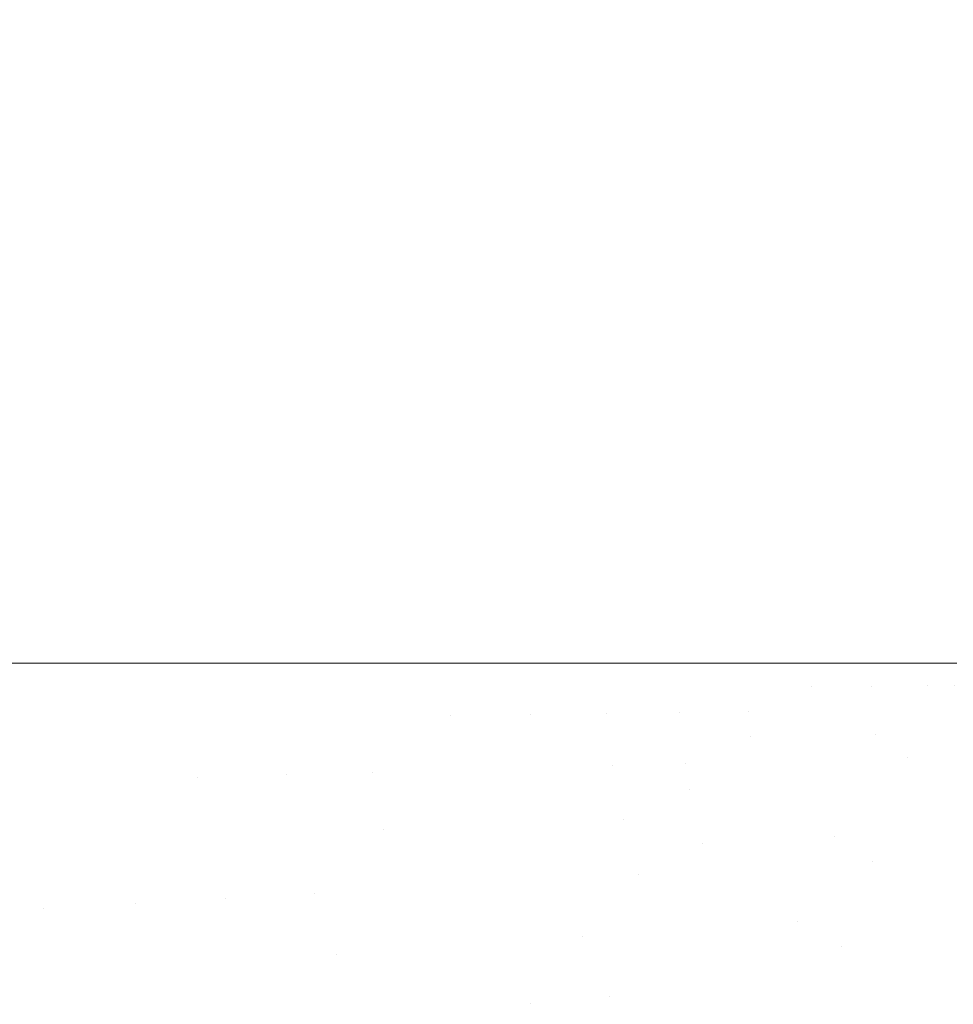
# Model space of a CAD drawing. Header units: centimetres. Extents: x -62 to 63, y 4 to 6.
# Tile 151 of 256: x -20.21 to -20.065, y 4.647 to 4.8. Entities that reach past the tile are written whole.
import ezdxf

# ---------------------------------------------------------------- set-up
doc = ezdxf.new("R2010")
doc.units = ezdxf.units.CM
doc.header["$LTSCALE"] = 2.54
doc.layers.add('Lucido design-1', color=7, linetype='Continuous')

# ---------------------------------------------------------------- blocks, each defined once
blk = doc.blocks.new('Gruppo-4-1')
at = {"color": 7, "linetype": 'Continuous', "lineweight": 9}
blk.add_3dface([(-61.85145, 5.90021, -2276.22217), (-61.85145, 4.30021, -2276.22217), (62.97838, 4.30021, -2276.22217), (62.97838, 5.90021, -2276.22217)], dxfattribs=at)
for points, invisible_edges in [([(-20.21031, 5.90021, -2277.02119), (-20.20045, 5.90021, -2277.02063), (-20.20045, 4.70021, -2277.02063), (-20.21224, 4.70021, -2277.0213)], 10), ([(-20.20045, 5.90021, -2277.02063), (-20.18365, 4.70021, -2277.01905), (-20.19782, 4.70021, -2277.02039)], 9), ([(-20.18365, 4.70021, -2277.01905), (-20.20045, 5.90021, -2277.02063), (-20.19339, 5.90021, -2277.01997)], 9), ([(-20.19782, 4.70021, -2277.02039), (-20.20045, 4.70021, -2277.02063), (-20.20045, 5.90021, -2277.02063)], 10), ([(-20.19339, 5.90021, -2277.01997), (-20.181, 5.90021, -2277.0188), (-20.181, 4.70021, -2277.0188), (-20.18365, 4.70021, -2277.01905)], 10), ([(-20.16981, 4.70021, -2277.01732), (-20.181, 4.70021, -2277.0188), (-20.181, 5.90021, -2277.0188), (-20.17569, 5.90021, -2277.0181)], 10), ([(-20.17569, 5.90021, -2277.0181), (-20.16659, 5.90021, -2277.0169), (-20.16981, 4.70021, -2277.01732)], 10), ([(-20.16659, 5.90021, -2277.0169), (-20.16268, 5.90021, -2277.01638), (-20.16268, 4.70021, -2277.01638), (-20.16981, 4.70021, -2277.01732)], 10), ([(-20.15636, 4.70021, -2277.0153), (-20.16268, 4.70021, -2277.01638), (-20.16268, 5.90021, -2277.01638), (-20.15734, 5.90021, -2277.01547)], 10), ([(-20.14568, 4.70021, -2277.01348), (-20.15636, 4.70021, -2277.0153), (-20.15734, 5.90021, -2277.01547), (-20.14796, 5.90021, -2277.01387)], 10), ([(-20.14796, 5.90021, -2277.01387), (-20.14568, 5.90021, -2277.01348), (-20.14568, 4.70021, -2277.01348)], 10), ([(-20.14336, 4.70021, -2277.013), (-20.14568, 4.70021, -2277.01348), (-20.14568, 5.90021, -2277.01348), (-20.13851, 5.90021, -2277.01199)], 10), ([(-20.13851, 5.90021, -2277.01199), (-20.1301, 5.90021, -2277.01023), (-20.1301, 4.70021, -2277.01023), (-20.14336, 4.70021, -2277.013)], 10), ([(-20.1301, 5.90021, -2277.01023), (-20.12898, 5.90021, -2277.00995), (-20.11597, 4.70021, -2277.00672), (-20.11898, 4.70021, -2277.00746)], 10), ([(-20.11898, 4.70021, -2277.00746), (-20.1301, 4.70021, -2277.01023), (-20.1301, 5.90021, -2277.01023)], 10), ([(-20.11597, 4.70021, -2277.00672), (-20.12898, 5.90021, -2277.00995), (-20.11945, 5.90021, -2277.00758)], 9), ([(-20.11945, 5.90021, -2277.00758), (-20.11597, 5.90021, -2277.00672), (-20.11597, 4.70021, -2277.00672)], 10), ([(-20.10767, 4.70021, -2277.00432), (-20.11597, 4.70021, -2277.00672), (-20.11597, 5.90021, -2277.00672), (-20.10993, 5.90021, -2277.00497)], 10), ([(-20.10993, 5.90021, -2277.00497), (-20.10331, 5.90021, -2277.00307), (-20.10331, 4.70021, -2277.00307), (-20.10767, 4.70021, -2277.00432)], 10), ([(-20.09699, 4.70021, -2277.00097), (-20.10331, 4.70021, -2277.00307), (-20.10331, 5.90021, -2277.00307), (-20.10047, 5.90021, -2277.00213)], 10), ([(-20.09099, 4.70021, -2276.99898), (-20.09699, 4.70021, -2277.00097), (-20.10047, 5.90021, -2277.00213), (-20.09112, 5.90021, -2276.99903)], 10), ([(-20.09112, 5.90021, -2276.99903), (-20.09099, 5.90021, -2276.99898), (-20.09099, 4.70021, -2276.99898)], 10), ([(-20.09099, 5.90021, -2276.99898), (-20.08197, 5.90021, -2276.9956), (-20.08099, 4.70021, -2276.99523), (-20.08695, 4.70021, -2276.99747)], 10), ([(-20.08695, 4.70021, -2276.99747), (-20.09099, 4.70021, -2276.99898), (-20.09099, 5.90021, -2276.99898)], 10), ([(-20.08197, 5.90021, -2276.9956), (-20.08099, 5.90021, -2276.99523), (-20.08099, 4.70021, -2276.99523)], 10), ([(-20.07213, 4.70021, -2276.99152), (-20.07758, 4.70021, -2276.9938), (-20.08099, 5.90021, -2276.99523), (-20.07304, 5.90021, -2276.99189)], 10), ([(-20.07758, 4.70021, -2276.9938), (-20.08099, 4.70021, -2276.99523), (-20.08099, 5.90021, -2276.99523)], 10), ([(-20.07304, 5.90021, -2276.99189), (-20.07213, 5.90021, -2276.99152), (-20.07213, 4.70021, -2276.99152)], 10), ([(-20.06887, 4.70021, -2276.99), (-20.07213, 4.70021, -2276.99152), (-20.07213, 5.90021, -2276.99152), (-20.06869, 5.90021, -2276.98992)], 10), ([(-20.06429, 4.70021, -2276.98788), (-20.06887, 4.70021, -2276.99), (-20.06869, 5.90021, -2276.98992), (-20.06439, 5.90021, -2276.98792)], 10), ([(-20.21224, 4.70021, -2277.0213), (-20.20626, 4.66204, -2277.02139), (-20.22072, 4.66122, -2277.02197)], 11), ([(-20.20626, 4.66204, -2277.02139), (-20.21224, 4.70021, -2277.0213), (-20.20045, 4.70021, -2277.02063)], 9), ([(-20.20626, 4.66204, -2277.02139), (-20.20045, 4.70021, -2277.02063), (-20.19782, 4.70021, -2277.02039)], 9), ([(-20.19782, 4.70021, -2277.02039), (-20.19196, 4.66286, -2277.02043), (-20.20626, 4.66204, -2277.02139)], 11), ([(-20.19782, 4.70021, -2277.02039), (-20.18365, 4.70021, -2277.01905), (-20.1823, 4.68246, -2277.01909)], 10), ([(-20.1823, 4.68246, -2277.01909), (-20.19196, 4.66286, -2277.02043), (-20.19782, 4.70021, -2277.02039)], 11), ([(-20.1823, 4.68246, -2277.01909), (-20.18365, 4.70021, -2277.01905), (-20.181, 4.70021, -2277.0188)], 9), ([(-20.1823, 4.68246, -2277.01909), (-20.181, 4.70021, -2277.0188), (-20.16981, 4.70021, -2277.01732)], 9), ([(-20.16981, 4.70021, -2277.01732), (-20.16848, 4.68284, -2277.0174), (-20.1823, 4.68246, -2277.01909)], 11), ([(-20.16848, 4.68284, -2277.0174), (-20.16981, 4.70021, -2277.01732), (-20.16268, 4.70021, -2277.01638)], 9), ([(-20.15506, 4.68321, -2277.01538), (-20.16848, 4.68284, -2277.0174), (-20.16268, 4.70021, -2277.01638)], 11), ([(-20.16268, 4.70021, -2277.01638), (-20.15636, 4.70021, -2277.0153), (-20.15506, 4.68321, -2277.01538)], 10), ([(-20.15506, 4.68321, -2277.01538), (-20.15636, 4.70021, -2277.0153), (-20.14568, 4.70021, -2277.01348)], 9), ([(-20.14568, 4.70021, -2277.01348), (-20.14305, 4.69202, -2277.01304), (-20.15506, 4.68321, -2277.01538)], 11), ([(-20.14568, 4.70021, -2277.01348), (-20.14336, 4.70021, -2277.013), (-20.14305, 4.69202, -2277.01304)], 10), ([(-20.14336, 4.70021, -2277.013), (-20.1301, 4.70021, -2277.01023), (-20.13058, 4.69218, -2277.01041)], 10), ([(-20.13058, 4.69218, -2277.01041), (-20.14305, 4.69202, -2277.01304), (-20.14336, 4.70021, -2277.013)], 11), ([(-20.11867, 4.69234, -2277.00751), (-20.13058, 4.69218, -2277.01041), (-20.1301, 4.70021, -2277.01023)], 11), ([(-20.1301, 4.70021, -2277.01023), (-20.11898, 4.70021, -2277.00746), (-20.11867, 4.69234, -2277.00751)], 10), ([(-20.11867, 4.69234, -2277.00751), (-20.11898, 4.70021, -2277.00746), (-20.11597, 4.70021, -2277.00672)], 9), ([(-20.10737, 4.6925, -2277.00438), (-20.11867, 4.69234, -2277.00751), (-20.11597, 4.70021, -2277.00672)], 11), ([(-20.11597, 4.70021, -2277.00672), (-20.10767, 4.70021, -2277.00432), (-20.10737, 4.6925, -2277.00438)], 10), ([(-20.10737, 4.6925, -2277.00438), (-20.10767, 4.70021, -2277.00432), (-20.10331, 4.70021, -2277.00307)], 9), ([(-20.09669, 4.69264, -2277.00103), (-20.10737, 4.6925, -2277.00438), (-20.10331, 4.70021, -2277.00307)], 11), ([(-20.10331, 4.70021, -2277.00307), (-20.09699, 4.70021, -2277.00097), (-20.09669, 4.69264, -2277.00103)], 10), ([(-20.09669, 4.69264, -2277.00103), (-20.09699, 4.70021, -2277.00097), (-20.09099, 4.70021, -2276.99898)], 9), ([(-20.08686, 4.69652, -2276.99751), (-20.09669, 4.69264, -2277.00103), (-20.09099, 4.70021, -2276.99898)], 11), ([(-20.09099, 4.70021, -2276.99898), (-20.08695, 4.70021, -2276.99747), (-20.08686, 4.69652, -2276.99751)], 10), ([(-20.08686, 4.69652, -2276.99751), (-20.08695, 4.70021, -2276.99747), (-20.08099, 4.70021, -2276.99523)], 9), ([(-20.08099, 4.70021, -2276.99523), (-20.07749, 4.69659, -2276.99384), (-20.08686, 4.69652, -2276.99751)], 11), ([(-20.08099, 4.70021, -2276.99523), (-20.07758, 4.70021, -2276.9938), (-20.07749, 4.69659, -2276.99384)], 10), ([(-20.07749, 4.69659, -2276.99384), (-20.07758, 4.70021, -2276.9938), (-20.07213, 4.70021, -2276.99152)], 9), ([(-20.07213, 4.70021, -2276.99152), (-20.06879, 4.69664, -2276.99004), (-20.07749, 4.69659, -2276.99384)], 11), ([(-20.07213, 4.70021, -2276.99152), (-20.06887, 4.70021, -2276.99), (-20.06879, 4.69664, -2276.99004)], 10), ([(-20.06887, 4.70021, -2276.99), (-20.06429, 4.70021, -2276.98788), (-20.06469, 4.69667, -2276.9881)], 10), ([(-20.06469, 4.69667, -2276.9881), (-20.06879, 4.69664, -2276.99004), (-20.06887, 4.70021, -2276.99)], 11), ([(-20.08686, 4.69652, -2276.99751), (-20.08666, 4.69278, -2276.99751), (-20.09669, 4.69264, -2277.00103)], 11), ([(-20.07749, 4.69659, -2276.99384), (-20.07729, 4.6929, -2276.99384), (-20.08666, 4.69278, -2276.99751), (-20.08686, 4.69652, -2276.99751)], 15), ([(-20.06879, 4.69664, -2276.99004), (-20.06859, 4.69302, -2276.99004), (-20.07729, 4.6929, -2276.99384), (-20.07749, 4.69659, -2276.99384)], 15), ([(-20.06449, 4.69308, -2276.9881), (-20.06859, 4.69302, -2276.99004), (-20.06879, 4.69664, -2276.99004), (-20.06469, 4.69667, -2276.9881)], 15), ([(-20.09632, 4.68877, -2277.00103), (-20.09669, 4.69264, -2277.00103), (-20.08666, 4.69278, -2276.99751), (-20.0863, 4.68897, -2276.99751)], 15), ([(-20.0863, 4.68897, -2276.99751), (-20.08666, 4.69278, -2276.99751), (-20.07729, 4.6929, -2276.99384), (-20.07694, 4.68917, -2276.99384)], 15), ([(-20.07694, 4.68917, -2276.99384), (-20.07729, 4.6929, -2276.99384), (-20.06859, 4.69302, -2276.99004), (-20.06824, 4.68934, -2276.99004)], 15), ([(-20.06415, 4.68943, -2276.9881), (-20.06824, 4.68934, -2276.99004), (-20.06859, 4.69302, -2276.99004), (-20.06449, 4.69308, -2276.9881)], 15), ([(-20.14305, 4.69202, -2277.01304), (-20.14209, 4.68357, -2277.01304), (-20.15506, 4.68321, -2277.01538)], 11), ([(-20.13058, 4.69218, -2277.01041), (-20.12965, 4.68391, -2277.01041), (-20.14209, 4.68357, -2277.01304), (-20.14305, 4.69202, -2277.01304)], 15), ([(-20.11867, 4.69234, -2277.00751), (-20.11776, 4.68424, -2277.00751), (-20.12965, 4.68391, -2277.01041), (-20.13058, 4.69218, -2277.01041)], 15), ([(-20.10737, 4.6925, -2277.00438), (-20.10647, 4.68455, -2277.00438), (-20.11776, 4.68424, -2277.00751), (-20.11867, 4.69234, -2277.00751)], 15), ([(-20.10737, 4.6925, -2277.00438), (-20.09669, 4.69264, -2277.00103), (-20.09632, 4.68877, -2277.00103)], 11), ([(-20.09632, 4.68877, -2277.00103), (-20.10647, 4.68455, -2277.00438), (-20.10737, 4.6925, -2277.00438)], 11), ([(-20.09632, 4.68877, -2277.00103), (-20.0958, 4.68484, -2277.00103), (-20.10647, 4.68455, -2277.00438)], 11), ([(-20.0863, 4.68897, -2276.99751), (-20.08579, 4.68512, -2276.99751), (-20.0958, 4.68484, -2277.00103), (-20.09632, 4.68877, -2277.00103)], 15), ([(-20.07694, 4.68917, -2276.99384), (-20.07644, 4.68537, -2276.99384), (-20.08579, 4.68512, -2276.99751), (-20.0863, 4.68897, -2276.99751)], 15), ([(-20.07694, 4.68917, -2276.99384), (-20.06824, 4.68934, -2276.99004), (-20.07201, 4.68549, -2276.99195)], 11), ([(-20.07201, 4.68549, -2276.99195), (-20.07644, 4.68537, -2276.99384), (-20.07694, 4.68917, -2276.99384)], 11), ([(-20.06824, 4.68934, -2276.99004), (-20.06775, 4.68561, -2276.99004), (-20.07201, 4.68549, -2276.99195)], 11), ([(-20.06366, 4.68572, -2276.9881), (-20.06775, 4.68561, -2276.99004), (-20.06824, 4.68934, -2276.99004), (-20.06415, 4.68943, -2276.9881)], 15), ([(-20.09512, 4.68085, -2277.00103), (-20.0958, 4.68484, -2277.00103), (-20.08579, 4.68512, -2276.99751), (-20.08512, 4.6812, -2276.99751)], 15), ([(-20.08512, 4.6812, -2276.99751), (-20.08579, 4.68512, -2276.99751), (-20.07644, 4.68537, -2276.99384), (-20.07577, 4.68152, -2276.99384)], 15), ([(-20.07135, 4.68168, -2276.99195), (-20.07577, 4.68152, -2276.99384), (-20.07644, 4.68537, -2276.99384), (-20.07201, 4.68549, -2276.99195)], 15), ([(-20.07201, 4.68549, -2276.99195), (-20.06775, 4.68561, -2276.99004), (-20.0671, 4.68182, -2276.99004), (-20.07135, 4.68168, -2276.99195)], 15), ([(-20.06301, 4.68196, -2276.9881), (-20.0671, 4.68182, -2276.99004), (-20.06775, 4.68561, -2276.99004), (-20.06366, 4.68572, -2276.9881)], 15), ([(-20.15335, 4.67433, -2277.01538), (-20.15506, 4.68321, -2277.01538), (-20.14209, 4.68357, -2277.01304), (-20.14043, 4.67487, -2277.01304)], 15), ([(-20.14043, 4.67487, -2277.01304), (-20.14209, 4.68357, -2277.01304), (-20.12965, 4.68391, -2277.01041), (-20.12801, 4.67539, -2277.01041)], 15), ([(-20.11616, 4.67589, -2277.00751), (-20.12801, 4.67539, -2277.01041), (-20.12965, 4.68391, -2277.01041), (-20.11776, 4.68424, -2277.00751)], 15), ([(-20.11776, 4.68424, -2277.00751), (-20.10647, 4.68455, -2277.00438), (-20.10577, 4.68048, -2277.00438)], 11), ([(-20.10577, 4.68048, -2277.00438), (-20.11616, 4.67589, -2277.00751), (-20.11776, 4.68424, -2277.00751)], 11), ([(-20.10577, 4.68048, -2277.00438), (-20.10647, 4.68455, -2277.00438), (-20.0958, 4.68484, -2277.00103), (-20.09512, 4.68085, -2277.00103)], 15), ([(-20.1823, 4.68246, -2277.01909), (-20.17791, 4.66366, -2277.01909), (-20.19196, 4.66286, -2277.02043)], 11), ([(-20.16419, 4.66444, -2277.0174), (-20.17791, 4.66366, -2277.01909), (-20.1823, 4.68246, -2277.01909), (-20.16848, 4.68284, -2277.0174)], 15), ([(-20.16848, 4.68284, -2277.0174), (-20.15506, 4.68321, -2277.01538), (-20.15335, 4.67433, -2277.01538)], 11), ([(-20.15335, 4.67433, -2277.01538), (-20.16419, 4.66444, -2277.0174), (-20.16848, 4.68284, -2277.0174)], 11), ([(-20.06221, 4.67815, -2276.9881), (-20.06629, 4.67798, -2276.99004), (-20.0671, 4.68182, -2276.99004), (-20.06301, 4.68196, -2276.9881)], 15), ([(-20.10577, 4.68048, -2277.00438), (-20.1049, 4.67636, -2277.00438), (-20.11616, 4.67589, -2277.00751)], 11), ([(-20.09512, 4.68085, -2277.00103), (-20.09426, 4.67681, -2277.00103), (-20.1049, 4.67636, -2277.00438), (-20.10577, 4.68048, -2277.00438)], 15), ([(-20.08512, 4.6812, -2276.99751), (-20.08428, 4.67723, -2276.99751), (-20.09426, 4.67681, -2277.00103), (-20.09512, 4.68085, -2277.00103)], 15), ([(-20.07577, 4.68152, -2276.99384), (-20.07495, 4.67762, -2276.99384), (-20.08428, 4.67723, -2276.99751), (-20.08512, 4.6812, -2276.99751)], 15), ([(-20.07053, 4.6778, -2276.99195), (-20.07495, 4.67762, -2276.99384), (-20.07577, 4.68152, -2276.99384), (-20.07135, 4.68168, -2276.99195)], 15), ([(-20.07135, 4.68168, -2276.99195), (-20.0671, 4.68182, -2276.99004), (-20.06629, 4.67798, -2276.99004), (-20.07053, 4.6778, -2276.99195)], 15), ([(-20.08326, 4.6732, -2276.99751), (-20.08428, 4.67723, -2276.99751), (-20.07495, 4.67762, -2276.99384), (-20.07395, 4.67366, -2276.99384)], 15), ([(-20.06954, 4.67388, -2276.99195), (-20.07395, 4.67366, -2276.99384), (-20.07495, 4.67762, -2276.99384), (-20.07053, 4.6778, -2276.99195)], 15), ([(-20.07053, 4.6778, -2276.99195), (-20.06629, 4.67798, -2276.99004), (-20.0653, 4.67409, -2276.99004), (-20.06954, 4.67388, -2276.99195)], 15), ([(-20.06123, 4.67429, -2276.9881), (-20.0653, 4.67409, -2276.99004), (-20.06629, 4.67798, -2276.99004), (-20.06221, 4.67815, -2276.9881)], 15), ([(-20.11381, 4.66731, -2277.00751), (-20.12562, 4.66664, -2277.01041), (-20.12801, 4.67539, -2277.01041), (-20.11616, 4.67589, -2277.00751)], 15), ([(-20.11616, 4.67589, -2277.00751), (-20.1049, 4.67636, -2277.00438), (-20.10384, 4.67218, -2277.00438)], 11), ([(-20.10384, 4.67218, -2277.00438), (-20.11381, 4.66731, -2277.00751), (-20.11616, 4.67589, -2277.00751)], 11), ([(-20.10384, 4.67218, -2277.00438), (-20.1049, 4.67636, -2277.00438), (-20.09426, 4.67681, -2277.00103), (-20.09323, 4.67271, -2277.00103)], 15), ([(-20.09323, 4.67271, -2277.00103), (-20.09426, 4.67681, -2277.00103), (-20.08428, 4.67723, -2276.99751), (-20.08326, 4.6732, -2276.99751)], 15), ([(-20.15335, 4.67433, -2277.01538), (-20.15086, 4.6652, -2277.01538), (-20.16419, 4.66444, -2277.0174)], 11), ([(-20.14043, 4.67487, -2277.01304), (-20.13798, 4.66593, -2277.01304), (-20.15086, 4.6652, -2277.01538), (-20.15335, 4.67433, -2277.01538)], 15), ([(-20.12801, 4.67539, -2277.01041), (-20.12562, 4.66664, -2277.01041), (-20.13798, 4.66593, -2277.01304), (-20.14043, 4.67487, -2277.01304)], 15), ([(-20.08326, 4.6732, -2276.99751), (-20.08206, 4.66912, -2276.99751), (-20.09201, 4.66855, -2277.00103), (-20.09323, 4.67271, -2277.00103)], 15), ([(-20.08326, 4.6732, -2276.99751), (-20.07395, 4.67366, -2276.99384), (-20.07733, 4.66939, -2276.99569)], 11), ([(-20.07733, 4.66939, -2276.99569), (-20.08206, 4.66912, -2276.99751), (-20.08326, 4.6732, -2276.99751)], 11), ([(-20.07395, 4.67366, -2276.99384), (-20.07277, 4.66965, -2276.99384), (-20.07733, 4.66939, -2276.99569)], 11), ([(-20.06837, 4.6699, -2276.99195), (-20.07277, 4.66965, -2276.99384), (-20.07395, 4.67366, -2276.99384), (-20.06954, 4.67388, -2276.99195)], 15), ([(-20.06954, 4.67388, -2276.99195), (-20.0653, 4.67409, -2276.99004), (-20.06414, 4.67014, -2276.99004), (-20.06837, 4.6699, -2276.99195)], 15), ([(-20.06008, 4.67037, -2276.9881), (-20.06414, 4.67014, -2276.99004), (-20.0653, 4.67409, -2276.99004), (-20.06123, 4.67429, -2276.9881)], 15), ([(-20.10384, 4.67218, -2277.00438), (-20.1026, 4.66795, -2277.00438), (-20.11381, 4.66731, -2277.00751)], 11), ([(-20.09323, 4.67271, -2277.00103), (-20.09201, 4.66855, -2277.00103), (-20.1026, 4.66795, -2277.00438), (-20.10384, 4.67218, -2277.00438)], 15), ([(-20.06702, 4.66586, -2276.99195), (-20.0714, 4.66558, -2276.99384), (-20.07277, 4.66965, -2276.99384), (-20.06837, 4.6699, -2276.99195)], 15), ([(-20.06837, 4.6699, -2276.99195), (-20.06414, 4.67014, -2276.99004), (-20.0628, 4.66614, -2276.99004), (-20.06702, 4.66586, -2276.99195)], 15), ([(-20.10115, 4.66366, -2277.00438), (-20.1026, 4.66795, -2277.00438), (-20.09201, 4.66855, -2277.00103), (-20.09059, 4.66434, -2277.00103)], 15), ([(-20.09059, 4.66434, -2277.00103), (-20.09201, 4.66855, -2277.00103), (-20.08206, 4.66912, -2276.99751), (-20.08067, 4.66498, -2276.99751)], 15), ([(-20.07595, 4.66529, -2276.99569), (-20.08067, 4.66498, -2276.99751), (-20.08206, 4.66912, -2276.99751), (-20.07733, 4.66939, -2276.99569)], 15), ([(-20.07733, 4.66939, -2276.99569), (-20.07277, 4.66965, -2276.99384), (-20.0714, 4.66558, -2276.99384), (-20.07595, 4.66529, -2276.99569)], 15), ([(-20.1224, 4.65765, -2277.01041), (-20.12562, 4.66664, -2277.01041), (-20.11381, 4.66731, -2277.00751)], 11), ([(-20.11381, 4.66731, -2277.00751), (-20.11234, 4.66293, -2277.00751), (-20.1224, 4.65765, -2277.01041)], 11), ([(-20.11234, 4.66293, -2277.00751), (-20.11381, 4.66731, -2277.00751), (-20.1026, 4.66795, -2277.00438), (-20.10115, 4.66366, -2277.00438)], 15), ([(-20.16076, 4.65486, -2277.0174), (-20.16419, 4.66444, -2277.0174), (-20.15086, 4.6652, -2277.01538), (-20.1475, 4.65582, -2277.01538)], 15), ([(-20.1475, 4.65582, -2277.01538), (-20.15086, 4.6652, -2277.01538), (-20.13798, 4.66593, -2277.01304), (-20.1347, 4.65675, -2277.01304)], 15), ([(-20.1347, 4.65675, -2277.01304), (-20.13798, 4.66593, -2277.01304), (-20.12562, 4.66664, -2277.01041), (-20.1224, 4.65765, -2277.01041)], 15), ([(-20.07438, 4.66113, -2276.99569), (-20.07908, 4.66079, -2276.99751), (-20.08067, 4.66498, -2276.99751), (-20.07595, 4.66529, -2276.99569)], 15), ([(-20.07595, 4.66529, -2276.99569), (-20.0714, 4.66558, -2276.99384), (-20.06984, 4.66146, -2276.99384), (-20.07438, 4.66113, -2276.99569)], 15), ([(-20.06547, 4.66178, -2276.99195), (-20.06984, 4.66146, -2276.99384), (-20.0714, 4.66558, -2276.99384), (-20.06702, 4.66586, -2276.99195)], 15), ([(-20.06702, 4.66586, -2276.99195), (-20.0628, 4.66614, -2276.99004), (-20.06126, 4.66209, -2276.99004), (-20.06547, 4.66178, -2276.99195)], 15), ([(-20.18381, 4.64261, -2277.02043), (-20.19196, 4.66286, -2277.02043), (-20.17791, 4.66366, -2277.01909), (-20.16993, 4.64384, -2277.01909)], 15), ([(-20.17791, 4.66366, -2277.01909), (-20.16419, 4.66444, -2277.0174), (-20.16076, 4.65486, -2277.0174)], 11), ([(-20.16076, 4.65486, -2277.0174), (-20.16993, 4.64384, -2277.01909), (-20.17791, 4.66366, -2277.01909)], 11), ([(-20.10115, 4.66366, -2277.00438), (-20.0995, 4.65931, -2277.00438), (-20.11066, 4.6585, -2277.00751), (-20.11234, 4.66293, -2277.00751)], 15), ([(-20.09059, 4.66434, -2277.00103), (-20.08897, 4.66007, -2277.00103), (-20.0995, 4.65931, -2277.00438), (-20.10115, 4.66366, -2277.00438)], 15), ([(-20.08067, 4.66498, -2276.99751), (-20.07908, 4.66079, -2276.99751), (-20.08897, 4.66007, -2277.00103), (-20.09059, 4.66434, -2277.00103)], 15), ([(-20.20626, 4.66204, -2277.02139), (-20.19196, 4.66286, -2277.02043), (-20.18381, 4.64261, -2277.02043)], 11), ([(-20.11234, 4.66293, -2277.00751), (-20.11066, 4.6585, -2277.00751), (-20.1224, 4.65765, -2277.01041)], 11), ([(-20.06547, 4.66178, -2276.99195), (-20.06126, 4.66209, -2276.99004), (-20.05952, 4.65798, -2276.99004), (-20.06372, 4.65765, -2276.99195)], 15), ([(-20.22072, 4.66122, -2277.02197), (-20.19921, 4.61796, -2277.02197), (-20.22049, 4.62751, -2277.02217), (-20.22398, 4.63374, -2277.02217)], 11), ([(-20.22072, 4.66122, -2277.02197), (-20.20626, 4.66204, -2277.02139), (-20.1852, 4.6197, -2277.02139), (-20.19921, 4.61796, -2277.02197)], 15), ([(-20.18381, 4.64261, -2277.02043), (-20.1852, 4.6197, -2277.02139), (-20.20626, 4.66204, -2277.02139)], 11), ([(-20.08897, 4.66007, -2277.00103), (-20.07908, 4.66079, -2276.99751), (-20.08213, 4.65616, -2276.99929)], 11), ([(-20.07908, 4.66079, -2276.99751), (-20.07728, 4.65655, -2276.99751), (-20.08213, 4.65616, -2276.99929)], 11), ([(-20.0726, 4.65693, -2276.99569), (-20.07728, 4.65655, -2276.99751), (-20.07908, 4.66079, -2276.99751), (-20.07438, 4.66113, -2276.99569)], 15), ([(-20.07438, 4.66113, -2276.99569), (-20.06984, 4.66146, -2276.99384), (-20.06808, 4.65729, -2276.99384), (-20.0726, 4.65693, -2276.99569)], 15), ([(-20.06372, 4.65765, -2276.99195), (-20.06808, 4.65729, -2276.99384), (-20.06984, 4.66146, -2276.99384), (-20.06547, 4.66178, -2276.99195)], 15), ([(-20.10876, 4.65401, -2277.00751), (-20.11066, 4.6585, -2277.00751), (-20.0995, 4.65931, -2277.00438), (-20.09764, 4.65491, -2277.00438)], 15), ([(-20.09764, 4.65491, -2277.00438), (-20.0995, 4.65931, -2277.00438), (-20.08897, 4.66007, -2277.00103), (-20.08714, 4.65576, -2277.00103)], 15), ([(-20.08213, 4.65616, -2276.99929), (-20.08714, 4.65576, -2277.00103), (-20.08897, 4.66007, -2277.00103)], 11), ([(-20.1305, 4.64735, -2277.01304), (-20.1347, 4.65675, -2277.01304), (-20.1224, 4.65765, -2277.01041)], 11), ([(-20.1224, 4.65765, -2277.01041), (-20.12046, 4.65307, -2277.01041), (-20.1305, 4.64735, -2277.01304)], 11), ([(-20.12046, 4.65307, -2277.01041), (-20.1224, 4.65765, -2277.01041), (-20.11066, 4.6585, -2277.00751), (-20.10876, 4.65401, -2277.00751)], 15), ([(-20.06176, 4.65346, -2276.99195), (-20.0661, 4.65308, -2276.99384), (-20.06808, 4.65729, -2276.99384), (-20.06372, 4.65765, -2276.99195)], 15), ([(-20.1347, 4.65675, -2277.01304), (-20.1305, 4.64735, -2277.01304), (-20.14322, 4.64622, -2277.01538), (-20.1475, 4.65582, -2277.01538)], 15), ([(-20.0801, 4.65183, -2276.99929), (-20.08509, 4.65139, -2277.00103), (-20.08714, 4.65576, -2277.00103), (-20.08213, 4.65616, -2276.99929)], 15), ([(-20.08213, 4.65616, -2276.99929), (-20.07728, 4.65655, -2276.99751), (-20.07527, 4.65226, -2276.99751), (-20.0801, 4.65183, -2276.99929)], 15), ([(-20.0706, 4.65268, -2276.99569), (-20.07527, 4.65226, -2276.99751), (-20.07728, 4.65655, -2276.99751), (-20.0726, 4.65693, -2276.99569)], 15), ([(-20.0726, 4.65693, -2276.99569), (-20.06808, 4.65729, -2276.99384), (-20.0661, 4.65308, -2276.99384), (-20.0706, 4.65268, -2276.99569)], 15), ([(-20.16076, 4.65486, -2277.0174), (-20.15638, 4.64504, -2277.0174), (-20.16993, 4.64384, -2277.01909)], 11), ([(-20.1475, 4.65582, -2277.01538), (-20.14322, 4.64622, -2277.01538), (-20.15638, 4.64504, -2277.0174), (-20.16076, 4.65486, -2277.0174)], 15), ([(-20.09764, 4.65491, -2277.00438), (-20.09555, 4.65046, -2277.00438), (-20.10663, 4.64947, -2277.00751), (-20.10876, 4.65401, -2277.00751)], 15), ([(-20.08714, 4.65576, -2277.00103), (-20.08509, 4.65139, -2277.00103), (-20.09555, 4.65046, -2277.00438), (-20.09764, 4.65491, -2277.00438)], 15), ([(-20.12046, 4.65307, -2277.01041), (-20.11829, 4.64843, -2277.01041), (-20.1305, 4.64735, -2277.01304)], 11), ([(-20.10876, 4.65401, -2277.00751), (-20.10663, 4.64947, -2277.00751), (-20.11829, 4.64843, -2277.01041), (-20.12046, 4.65307, -2277.01041)], 15), ([(-20.0706, 4.65268, -2276.99569), (-20.0661, 4.65308, -2276.99384), (-20.0639, 4.64881, -2276.99384), (-20.06839, 4.64837, -2276.99569)], 15), ([(-20.05958, 4.64923, -2276.99195), (-20.0639, 4.64881, -2276.99384), (-20.0661, 4.65308, -2276.99384), (-20.06176, 4.65346, -2276.99195)], 15), ([(-20.09323, 4.64595, -2277.00438), (-20.09555, 4.65046, -2277.00438), (-20.08509, 4.65139, -2277.00103), (-20.08282, 4.64697, -2277.00103)], 15), ([(-20.07785, 4.64745, -2276.99929), (-20.08282, 4.64697, -2277.00103), (-20.08509, 4.65139, -2277.00103), (-20.0801, 4.65183, -2276.99929)], 15), ([(-20.0801, 4.65183, -2276.99929), (-20.07527, 4.65226, -2276.99751), (-20.07304, 4.64792, -2276.99751), (-20.07785, 4.64745, -2276.99929)], 15), ([(-20.06839, 4.64837, -2276.99569), (-20.07304, 4.64792, -2276.99751), (-20.07527, 4.65226, -2276.99751), (-20.0706, 4.65268, -2276.99569)], 15), ([(-20.10426, 4.64488, -2277.00751), (-20.10663, 4.64947, -2277.00751), (-20.09555, 4.65046, -2277.00438), (-20.09323, 4.64595, -2277.00438)], 15), ([(-20.12532, 4.63773, -2277.01304), (-20.1305, 4.64735, -2277.01304), (-20.11829, 4.64843, -2277.01041)], 11), ([(-20.11829, 4.64843, -2277.01041), (-20.11588, 4.64375, -2277.01041), (-20.12532, 4.63773, -2277.01304)], 11), ([(-20.11588, 4.64375, -2277.01041), (-20.11829, 4.64843, -2277.01041), (-20.10663, 4.64947, -2277.00751), (-20.10426, 4.64488, -2277.00751)], 15), ([(-20.06594, 4.64402, -2276.99569), (-20.07057, 4.64353, -2276.99751), (-20.07304, 4.64792, -2276.99751), (-20.06839, 4.64837, -2276.99569)], 15), ([(-20.06839, 4.64837, -2276.99569), (-20.0639, 4.64881, -2276.99384), (-20.06148, 4.6445, -2276.99384), (-20.06594, 4.64402, -2276.99569)], 15), ([(-20.13792, 4.63639, -2277.01538), (-20.14322, 4.64622, -2277.01538), (-20.1305, 4.64735, -2277.01304), (-20.12532, 4.63773, -2277.01304)], 15), ([(-20.07536, 4.64302, -2276.99929), (-20.08031, 4.6425, -2277.00103), (-20.08282, 4.64697, -2277.00103), (-20.07785, 4.64745, -2276.99929)], 15), ([(-20.07785, 4.64745, -2276.99929), (-20.07304, 4.64792, -2276.99751), (-20.07057, 4.64353, -2276.99751), (-20.07536, 4.64302, -2276.99929)], 15)]:
    blk.add_3dface(points, dxfattribs=dict(at, invisible_edges=invisible_edges))
blk = doc.blocks.new('Gruppo-5-1')
at = {"color": 7}
blk.add_blockref('Gruppo-4-1', (0, 0), dxfattribs=at)

msp = doc.modelspace()

# ---------------------------------------------------------------- block references
at = {"layer": 'Lucido design-1', "color": 7}
msp.add_blockref('Gruppo-5-1', (0, 0), dxfattribs=at)

doc.saveas('drawing.dxf')
